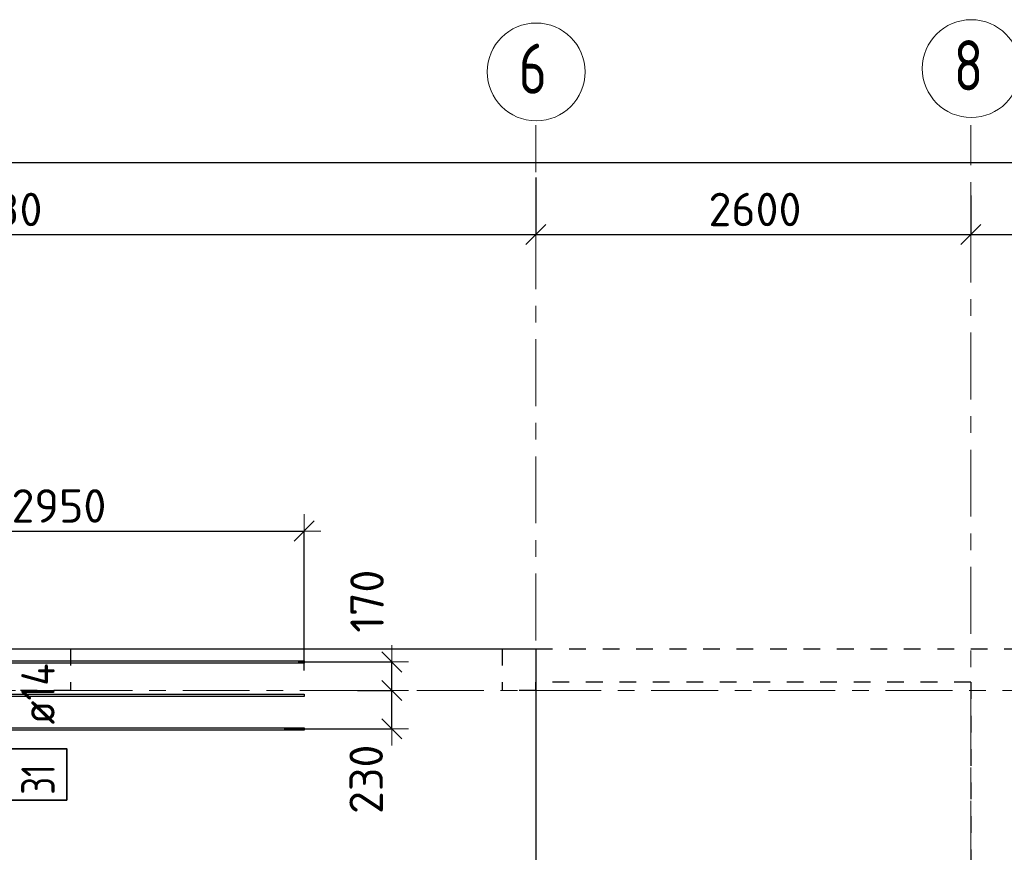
# Model space of a CAD drawing. Header units: metres. Extents: x -38 to 97, y -15 to 21.
# Tile 21 of 132: x 16 to 21.88, y 15.43 to 20.41. Entities that reach past the tile are written whole.
import ezdxf

# ---------------------------------------------------------------- set-up
doc = ezdxf.new("R2010")
doc.units = ezdxf.units.M
doc.header["$PDMODE"] = 65
for name, pattern in [('______11', [0.5, 0.4, -0.05, 0, -0.05]), ('______2', [0.0405, 0.03, -0.0105]), ('______5', [1.1, 0.8, -0.1, 0.1, -0.1])]:
    doc.linetypes.add(name, pattern=pattern)
for name, color, linetype, lineweight in [('XR$2$Осевая линия (1)', 7, '______5', 13), ('XR$2$Размерная линия (1)', 7, 'Continuous', 13), ('XR$4$Перекрытие (1)', 7, 'Continuous', 35), ('XR$4$Размерная линия (1)', 7, 'Continuous', 13)]:
    doc.layers.add(name, color=color, linetype=linetype, lineweight=lineweight)
doc.layers.add('XR$4$Арм.стержн.Доп. Арм верхн.зоны Х', color=7, linetype='Continuous', lineweight=35, true_color=0x8c8cff)
doc.layers.add('XR$6$Стена_ бетон несущ.', color=7, linetype='Continuous', lineweight=70, true_color=0xb4b496)
doc.styles.add('ISOCPEUR', font='txt')
doc.dimstyles.new('DIMSTYLE_3', dxfattribs={"dimtxt": 0.2, "dimasz": 0.2, "dimexe": 0, "dimexo": 0, "dimgap": 0.1, "dimtad": 2, "dimdec": 0, "dimlfac": 1000, "dimrnd": 5, "dimzin": 12, "dimdsep": 46, "dimtxsty": 'ISOCPEUR', "dimblk1": 'ALL_ML_STRICH', "dimblk2": 'ALL_ML_STRICH', "dimsah": 1, "dimcen": 0, "dimclrd": 7, "dimclre": 256, "dimclrt": 7, "dimadec": 0, "dimazin": 0, "dimtfac": 1, "dimtdec": 0, "dimtix": 1, "dimtmove": 2, "dimatfit": 3, "dimfxl": 0, "dimtzin": 0, "dimlwd": 0, "dimlwe": -3, "dimarcsym": 0})
doc.dimstyles.new('DIMSTYLE_33', dxfattribs={"dimtxt": 0.2, "dimasz": 0.2, "dimexe": 0, "dimexo": 0, "dimgap": 0.1, "dimtad": 2, "dimdec": 0, "dimlfac": 1000, "dimrnd": 5, "dimzin": 12, "dimdsep": 46, "dimtxsty": 'ISOCPEUR', "dimblk1": 'ALL_ML_STRICH', "dimblk2": 'ALL_ML_STRICH', "dimsah": 1, "dimcen": 0, "dimclrd": 7, "dimclre": 256, "dimclrt": 7, "dimadec": 0, "dimazin": 0, "dimtfac": 1, "dimtdec": 0, "dimtix": 1, "dimtmove": 2, "dimatfit": 3, "dimfxl": 0, "dimtvp": 1.2, "dimtzin": 0, "dimlwd": 0, "dimlwe": -3, "dimarcsym": 0})

# ---------------------------------------------------------------- blocks, each defined once
blk = doc.blocks.new('ALL_ML_STRICH')
at = {"color": 0, "linetype": 'ByBlock', "lineweight": -2}
for p, q in [((-0.3, -0.3), (0.3, 0.3)), ((0, -0.5), (0, 0.5)), ((-1, 0), (0.5, 0))]:
    blk.add_line(p, q, dxfattribs=at)
blk = doc.blocks.new('*D11')
at = {"layer": 'DEFPOINTS', "color": 7, "linetype": 'Continuous', "lineweight": 13, "transparency": 33554687}
for p in [(0.5, 19.5574), (0.5, 19.3768), (61.6, 17.1197)]:
    blk.add_point(p, dxfattribs=at)
at = {"layer": 'XR$2$Размерная линия (1)', "color": 9, "linetype": 'Continuous', "lineweight": -2, "true_color": 0xc7c7c7, "transparency": 33554687}
for p, q in [((0.5, 19.3568), (0.5, 19.5574)), ((61.6, 17.1397), (61.6, 19.5574))]:
    blk.add_line(p, q, dxfattribs=at)
at = {"layer": 'XR$2$Размерная линия (1)', "color": 7, "linetype": 'Continuous', "lineweight": -2, "transparency": 33554687}
blk.add_line((0.5, 19.5574), (61.6, 19.5574), dxfattribs=at)
at = {"layer": 'XR$2$Размерная линия (1)', "color": 7, "linetype": 'Continuous', "lineweight": 13, "transparency": 33554687, "xscale": 0.2, "yscale": 0.2, "zscale": 0.2, "rotation": 180}
blk.add_blockref('ALL_ML_STRICH', (0.5, 19.5574), dxfattribs=at)
at = {"layer": 'XR$2$Размерная линия (1)', "color": 7, "linetype": 'Continuous', "lineweight": 13, "transparency": 33554687, "xscale": 0.2, "yscale": 0.2, "zscale": 0.2}
blk.add_blockref('ALL_ML_STRICH', (61.6, 19.5574), dxfattribs=at)
at = {"layer": 'XR$2$Размерная линия (1)', "color": 7, "linetype": 'Continuous', "lineweight": 13, "transparency": 33554687, "insert": (31.1, 19.7074), "char_height": 0.2, "width": 1, "attachment_point": 5, "style": 'ISOCPEUR'}
blk.add_mtext('\\A1;{61100}', dxfattribs=at)
blk = doc.blocks.new('*D29')
at = {"layer": 'DEFPOINTS', "color": 7, "linetype": 'Continuous', "lineweight": 13, "transparency": 33554687}
for p in [(19.08, 19.4874), (12.6, 19.1261), (12.6, 19.0612)]:
    blk.add_point(p, dxfattribs=at)
at = {"layer": 'XR$2$Размерная линия (1)', "color": 9, "linetype": 'Continuous', "lineweight": -2, "true_color": 0xc7c7c7, "transparency": 33554687}
for p, q in [((19.08, 19.4674), (19.08, 19.1261)), ((12.6, 19.0812), (12.6, 19.1261))]:
    blk.add_line(p, q, dxfattribs=at)
at = {"layer": 'XR$2$Размерная линия (1)', "color": 7, "linetype": 'Continuous', "lineweight": -2, "transparency": 33554687}
blk.add_line((12.6, 19.1261), (19.08, 19.1261), dxfattribs=at)
at = {"layer": 'XR$2$Размерная линия (1)', "color": 7, "linetype": 'Continuous', "lineweight": 13, "transparency": 33554687, "xscale": 0.2, "yscale": 0.2, "zscale": 0.2, "rotation": 180}
blk.add_blockref('ALL_ML_STRICH', (12.6, 19.1261), dxfattribs=at)
at = {"layer": 'XR$2$Размерная линия (1)', "color": 7, "linetype": 'Continuous', "lineweight": 13, "transparency": 33554687, "xscale": 0.2, "yscale": 0.2, "zscale": 0.2}
blk.add_blockref('ALL_ML_STRICH', (19.08, 19.1261), dxfattribs=at)
at = {"layer": 'XR$2$Размерная линия (1)', "color": 7, "linetype": 'Continuous', "lineweight": 13, "transparency": 33554687, "insert": (15.84, 19.2761), "char_height": 0.2, "width": 0.8, "attachment_point": 5, "style": 'ISOCPEUR'}
blk.add_mtext('\\A1;{6480}', dxfattribs=at)
blk = doc.blocks.new('*D30')
at = {"layer": 'DEFPOINTS', "color": 7, "linetype": 'Continuous', "lineweight": 13, "transparency": 33554687}
for p in [(19.08, 19.4874), (21.68, 19.379), (19.08, 19.1261)]:
    blk.add_point(p, dxfattribs=at)
at = {"layer": 'XR$2$Размерная линия (1)', "color": 9, "linetype": 'Continuous', "lineweight": -2, "true_color": 0xc7c7c7, "transparency": 33554687}
for p, q in [((19.08, 19.4674), (19.08, 19.1261)), ((21.68, 19.359), (21.68, 19.1261))]:
    blk.add_line(p, q, dxfattribs=at)
at = {"layer": 'XR$2$Размерная линия (1)', "color": 7, "linetype": 'Continuous', "lineweight": -2, "transparency": 33554687}
blk.add_line((19.08, 19.1261), (21.68, 19.1261), dxfattribs=at)
at = {"layer": 'XR$2$Размерная линия (1)', "color": 7, "linetype": 'Continuous', "lineweight": 13, "transparency": 33554687, "xscale": 0.2, "yscale": 0.2, "zscale": 0.2, "rotation": 180}
blk.add_blockref('ALL_ML_STRICH', (19.08, 19.1261), dxfattribs=at)
at = {"layer": 'XR$2$Размерная линия (1)', "color": 7, "linetype": 'Continuous', "lineweight": 13, "transparency": 33554687, "xscale": 0.2, "yscale": 0.2, "zscale": 0.2}
blk.add_blockref('ALL_ML_STRICH', (21.68, 19.1261), dxfattribs=at)
at = {"layer": 'XR$2$Размерная линия (1)', "color": 7, "linetype": 'Continuous', "lineweight": 13, "transparency": 33554687, "insert": (20.39, 19.2761), "char_height": 0.2, "width": 0.8, "attachment_point": 5, "style": 'ISOCPEUR'}
blk.add_mtext('\\A1;{2600}', dxfattribs=at)
blk = doc.blocks.new('*D31')
at = {"layer": 'DEFPOINTS', "color": 7, "linetype": 'Continuous', "lineweight": 13, "transparency": 33554687}
for p in [(21.68, 19.379), (26.03, 19.379), (21.68, 19.1261)]:
    blk.add_point(p, dxfattribs=at)
at = {"layer": 'XR$2$Размерная линия (1)', "color": 9, "linetype": 'Continuous', "lineweight": -2, "true_color": 0xc7c7c7, "transparency": 33554687}
for p, q in [((21.68, 19.359), (21.68, 19.1261)), ((26.03, 19.359), (26.03, 19.1261))]:
    blk.add_line(p, q, dxfattribs=at)
at = {"layer": 'XR$2$Размерная линия (1)', "color": 7, "linetype": 'Continuous', "lineweight": -2, "transparency": 33554687}
blk.add_line((21.68, 19.1261), (26.03, 19.1261), dxfattribs=at)
at = {"layer": 'XR$2$Размерная линия (1)', "color": 7, "linetype": 'Continuous', "lineweight": 13, "transparency": 33554687, "xscale": 0.2, "yscale": 0.2, "zscale": 0.2, "rotation": 180}
blk.add_blockref('ALL_ML_STRICH', (21.68, 19.1261), dxfattribs=at)
at = {"layer": 'XR$2$Размерная линия (1)', "color": 7, "linetype": 'Continuous', "lineweight": 13, "transparency": 33554687, "xscale": 0.2, "yscale": 0.2, "zscale": 0.2}
blk.add_blockref('ALL_ML_STRICH', (26.03, 19.1261), dxfattribs=at)
at = {"layer": 'XR$2$Размерная линия (1)', "color": 7, "linetype": 'Continuous', "lineweight": 13, "transparency": 33554687, "insert": (23.855, 19.2761), "char_height": 0.2, "width": 0.8, "attachment_point": 5, "style": 'ISOCPEUR'}
blk.add_mtext('\\A1;{4350}', dxfattribs=at)
blk = doc.blocks.new('*D267')
at = {"layer": 'DEFPOINTS', "color": 7, "linetype": 'Continuous', "lineweight": 13, "transparency": 33554687}
for p in [(14.7452, 17.3539), (14.7452, 16.4831), (17.6952, 16.4993)]:
    blk.add_point(p, dxfattribs=at)
at = {"layer": 'XR$4$Размерная линия (1)', "color": 9, "linetype": 'Continuous', "lineweight": -2, "true_color": 0xc7c7c7, "transparency": 33554687}
for p, q in [((14.7452, 16.5031), (14.7452, 17.3539)), ((17.6952, 16.5193), (17.6952, 17.3539))]:
    blk.add_line(p, q, dxfattribs=at)
at = {"layer": 'XR$4$Размерная линия (1)', "color": 7, "linetype": 'Continuous', "lineweight": -2, "transparency": 33554687}
blk.add_line((14.7452, 17.3539), (17.6952, 17.3539), dxfattribs=at)
at = {"layer": 'XR$4$Размерная линия (1)', "color": 7, "linetype": 'Continuous', "lineweight": 13, "transparency": 33554687, "xscale": 0.2, "yscale": 0.2, "zscale": 0.2, "rotation": 180}
blk.add_blockref('ALL_ML_STRICH', (14.7452, 17.3539), dxfattribs=at)
at = {"layer": 'XR$4$Размерная линия (1)', "color": 7, "linetype": 'Continuous', "lineweight": 13, "transparency": 33554687, "xscale": 0.2, "yscale": 0.2, "zscale": 0.2}
blk.add_blockref('ALL_ML_STRICH', (17.6952, 17.3539), dxfattribs=at)
at = {"layer": 'XR$4$Размерная линия (1)', "color": 7, "linetype": 'Continuous', "lineweight": 13, "transparency": 33554687, "insert": (16.2302, 17.5039), "char_height": 0.2, "width": 0.8, "attachment_point": 5, "style": 'ISOCPEUR'}
blk.add_mtext('\\A1;{2950}', dxfattribs=at)
blk = doc.blocks.new('*D335')
at = {"layer": 'DEFPOINTS', "color": 7, "linetype": 'Continuous', "lineweight": 13, "transparency": 33554687}
for p in [(18.034, 16.4), (17.5565, 16.1709), (18.2194, 16.1709)]:
    blk.add_point(p, dxfattribs=at)
at = {"layer": 'XR$4$Размерная линия (1)', "color": 9, "linetype": 'Continuous', "lineweight": -2, "true_color": 0xc7c7c7, "transparency": 33554687}
for p, q in [((18.014, 16.4), (18.2194, 16.4)), ((17.5765, 16.1709), (18.2194, 16.1709))]:
    blk.add_line(p, q, dxfattribs=at)
at = {"layer": 'XR$4$Размерная линия (1)', "color": 7, "linetype": 'Continuous', "lineweight": -2, "transparency": 33554687}
blk.add_line((18.2194, 16.1709), (18.2194, 16.4), dxfattribs=at)
at = {"layer": 'XR$4$Размерная линия (1)', "color": 7, "linetype": 'Continuous', "lineweight": 13, "transparency": 33554687, "xscale": 0.2, "yscale": 0.2, "zscale": 0.2}
for p, rotation in [((18.2194, 16.4), 90), ((18.2194, 16.1709), 270)]:
    blk.add_blockref('ALL_ML_STRICH', p, dxfattribs=dict(at, rotation=rotation))
at = {"layer": 'XR$4$Размерная линия (1)', "color": 7, "linetype": 'Continuous', "lineweight": 13, "transparency": 33554687, "insert": (18.0665, 15.8697), "char_height": 0.2, "width": 0.6, "attachment_point": 5, "rotation": 90, "style": 'ISOCPEUR'}
blk.add_mtext('\\A1;{230}', dxfattribs=at)
blk = doc.blocks.new('*D336')
at = {"layer": 'DEFPOINTS', "color": 7, "linetype": 'Continuous', "lineweight": 13, "transparency": 33554687}
for p in [(17.6396, 16.5709), (18.034, 16.4), (18.2194, 16.4)]:
    blk.add_point(p, dxfattribs=at)
at = {"layer": 'XR$4$Размерная линия (1)', "color": 9, "linetype": 'Continuous', "lineweight": -2, "true_color": 0xc7c7c7, "transparency": 33554687}
for p, q in [((17.6596, 16.5709), (18.2194, 16.5709)), ((18.014, 16.4), (18.2194, 16.4))]:
    blk.add_line(p, q, dxfattribs=at)
at = {"layer": 'XR$4$Размерная линия (1)', "color": 7, "linetype": 'Continuous', "lineweight": -2, "transparency": 33554687}
blk.add_line((18.2194, 16.4), (18.2194, 16.5709), dxfattribs=at)
at = {"layer": 'XR$4$Размерная линия (1)', "color": 7, "linetype": 'Continuous', "lineweight": 13, "transparency": 33554687, "xscale": 0.2, "yscale": 0.2, "zscale": 0.2}
for p, rotation in [((18.2194, 16.5709), 90), ((18.2194, 16.4), 270)]:
    blk.add_blockref('ALL_ML_STRICH', p, dxfattribs=dict(at, rotation=rotation))
at = {"layer": 'XR$4$Размерная линия (1)', "color": 7, "linetype": 'Continuous', "lineweight": 13, "transparency": 33554687, "insert": (18.0717, 16.9343), "char_height": 0.2, "width": 0.6, "attachment_point": 5, "rotation": 90, "style": 'ISOCPEUR'}
blk.add_mtext('\\A1;{170}', dxfattribs=at)

msp = doc.modelspace()

# ---------------------------------------------------------------- linework, layer by layer
at = {"layer": 'XR$2$Осевая линия (1)', "color": 253, "linetype": '______11', "lineweight": 13, "true_color": 0xa0a0a0, "transparency": 33554687}
for p, q in [((19.08, 7.6), (19.08, 19.78)), ((21.68, 8.34), (21.68, 19.78)), ((-2.63, 16.4), (62.6, 16.4))]:
    msp.add_line(p, q, dxfattribs=at)
at = {"layer": 'XR$2$Осевая линия (1)', "color": 7, "linetype": 'Continuous', "lineweight": 13, "transparency": 33554687}
for centre in [(19.0824, 20.0981), (21.6824, 20.1181)]:
    msp.add_circle(centre, 0.2924, dxfattribs=at)
at = {"layer": 'XR$4$Арм.стержн.Доп. Арм верхн.зоны Х', "color": 7, "linetype": 'Continuous', "lineweight": 25, "transparency": 33554687}
for points in [[(17.6952, 16.5639), (14.7452, 16.5639), (14.7452, 16.5779), (17.6952, 16.5779), (17.6952, 16.5639)], [(17.6952, 16.3639), (14.7452, 16.3639), (14.7452, 16.3779), (17.6952, 16.3779), (17.6952, 16.3639)], [(17.6952, 16.1639), (14.7452, 16.1639), (14.7452, 16.1779), (17.6952, 16.1779), (17.6952, 16.1639)]]:
    msp.add_lwpolyline(points, dxfattribs=at)
at = {"layer": 'XR$4$Арм.стержн.Доп. Арм верхн.зоны Х', "color": 7, "linetype": 'Continuous', "lineweight": 35, "transparency": 33554687}
msp.add_lwpolyline([(16.2785, 15.7446), (16.2785, 16.0513), (15.9452, 16.0513), (15.9452, 15.7446), (16.2785, 15.7446)], dxfattribs=at)
at = {"layer": 'XR$4$Перекрытие (1)', "color": 7, "linetype": 'Continuous', "lineweight": 25, "transparency": 33554687}
for p, q in [((0.25, 16.6502), (19.08, 16.6502)), ((19.08, 16.6502), (19.08, 12.3503))]:
    msp.add_line(p, q, dxfattribs=at)
at = {"layer": 'XR$6$Стена_ бетон несущ.', "color": 253, "linetype": '______2', "lineweight": -3, "true_color": 0xa0a0a0, "transparency": 33554687}
for p, q in [((18.88, 16.65), (24.185, 16.65)), ((18.88, 16.65), (18.88, 16.4)), ((19.08, 16.4), (19.08, 16.45)), ((21.68, 16.45), (19.08, 16.45)), ((21.68, 16.45), (21.68, 10.8)), ((19.08, 16.4), (18.88, 16.4))]:
    msp.add_line(p, q, dxfattribs=at)
msp.add_lwpolyline([(15.3, 16.65), (16.3, 16.65), (16.3, 16.4), (15.3, 16.4), (15.3, 16.65)], close=True, dxfattribs=at)

# ---------------------------------------------------------------- texts
at = {"layer": 'XR$2$Осевая линия (1)', "color": 7, "linetype": 'Continuous', "lineweight": 13, "transparency": 33554687, "char_height": 0.3, "width": 0.326407, "attachment_point": 7, "style": 'ISOCPEUR'}
for s, insert in [('\\W0.78;6', (18.9774, 19.9676)), ('\\W0.78;8', (21.5774, 19.9876))]:
    msp.add_mtext(s, dxfattribs=dict(at, insert=insert))
at = {"layer": 'XR$4$Арм.стержн.Доп. Арм верхн.зоны Х', "color": 7, "linetype": 'Continuous', "lineweight": 25, "transparency": 33554687, "char_height": 0.2, "attachment_point": 7, "rotation": 90, "style": 'ISOCPEUR'}
for s, insert, width in [('\\W0.89; ø14 ', (16.2052, 16.0846), 0.769432), ('\\W0.75;31', (16.2052, 15.7779), 0.314854)]:
    msp.add_mtext(s, dxfattribs=dict(at, insert=insert, width=width))

# ---------------------------------------------------------------- dimensions: what is measured, and where the dimension line sits
at = {"layer": 'XR$2$Размерная линия (1)', "color": 7, "linetype": 'Continuous', "lineweight": 13, "transparency": 33554687}
for base, p1, p2, picture, middle in [((61.6, 19.5574), (0.5, 19.3568), (61.6, 17.1397), '*D11', (31.1, 19.7074)), ((19.08, 19.1261), (12.6, 19.0812), (19.08, 19.4674), '*D29', (15.84, 19.2761)), ((21.68, 19.1261), (19.08, 19.4674), (21.68, 19.359), '*D30', (20.39, 19.2761)), ((26.03, 19.1261), (21.68, 19.359), (26.03, 19.359), '*D31', (23.855, 19.2761))]:
    dim = msp.add_linear_dim(base=base, p1=p1, p2=p2, dimstyle='DIMSTYLE_3', override={"dimpost": '<>', "dimclrd": 7, "dimclre": 9, "dimclrt": 7, "dimlwd": 0, "dimlwe": 65533}, dxfattribs=at)
    dim.commit()
    dim.dimension.update_dxf_attribs({"geometry": picture, "text_midpoint": middle, "dimtype": 160})
at = {"layer": 'XR$4$Размерная линия (1)', "color": 7, "linetype": 'Continuous', "lineweight": 13, "transparency": 33554687}
dim = msp.add_linear_dim(base=(17.6952, 17.3539), p1=(14.7452, 16.5031), p2=(17.6952, 16.5193), dimstyle='DIMSTYLE_3', override={"dimpost": '<>', "dimclrd": 7, "dimclre": 9, "dimclrt": 7, "dimlwd": 0, "dimlwe": 65533}, dxfattribs=at)
dim.commit()
dim.dimension.update_dxf_attribs({"geometry": '*D267', "text_midpoint": (16.2302, 17.5039), "dimtype": 160})
for base, p1, p2, picture, middle in [((18.2194, 16.5709), (18.014, 16.4), (17.6596, 16.5709), '*D336', (18.0717, 16.9343)), ((18.2194, 16.4), (17.5765, 16.1709), (18.014, 16.4), '*D335', (18.0665, 15.8697))]:
    dim = msp.add_linear_dim(base=base, p1=p1, p2=p2, angle=90, dimstyle='DIMSTYLE_33', override={"dimpost": '<>', "dimclrd": 7, "dimclre": 9, "dimclrt": 7, "dimlwd": 0, "dimlwe": 65533}, dxfattribs=at)
    dim.commit()
    dim.dimension.update_dxf_attribs({"geometry": picture, "text_midpoint": middle, "dimtype": 160})

doc.saveas('drawing.dxf')
